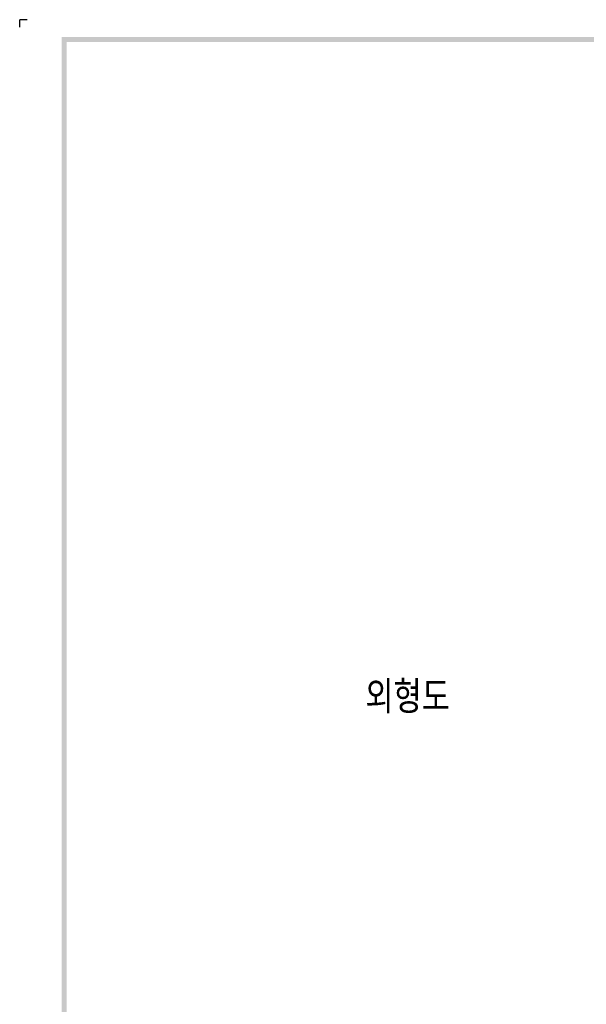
# Model space of a CAD drawing. Extents: x 978 to 2882, y -907 to 1847.
# Tile 2 of 20: x 978 to 1241, y 1390 to 1847. Entities that reach past the tile are written whole.
import ezdxf

# ---------------------------------------------------------------- set-up
doc = ezdxf.new("R2010")
doc.units = 0
doc.header["$LTSCALE"] = 3
doc.header["$MEASUREMENT"] = 0
doc.layers.add('di', color=3, linetype='CONTINUOUS')
doc.layers.add('dwg', color=7, linetype='CONTINUOUS')
doc.styles.get("Standard").update_dxf_attribs({"font": 'romans.shx', "height": 4, "bigfont": 'ghs.shx'})

msp = doc.modelspace()

# ---------------------------------------------------------------- linework, layer by layer
at = {"layer": 'di'}
for p in [(981.322, 1847.487), (977.872, 1844.037)]:
    msp.add_line(p, (977.872, 1847.487), dxfattribs=at)
at = {"layer": 'dwg'}
for points in [[(997.422, 1839.437), (999.722, 1837.137), (2874.222, 1839.437), (2871.922, 1837.137)], [(997.422, 519.237), (999.722, 520.387), (997.422, 1839.437), (999.722, 1837.137)]]:
    msp.add_trace(points, dxfattribs=at)

# ---------------------------------------------------------------- texts
at = {"layer": 'di', "insert": (1138.535, 1540.115), "char_height": 15, "width": 74.93994, "attachment_point": 1}
msp.add_mtext('{\\Fromans,hgs|c129;외형도}', dxfattribs=at)

doc.saveas('drawing.dxf')
